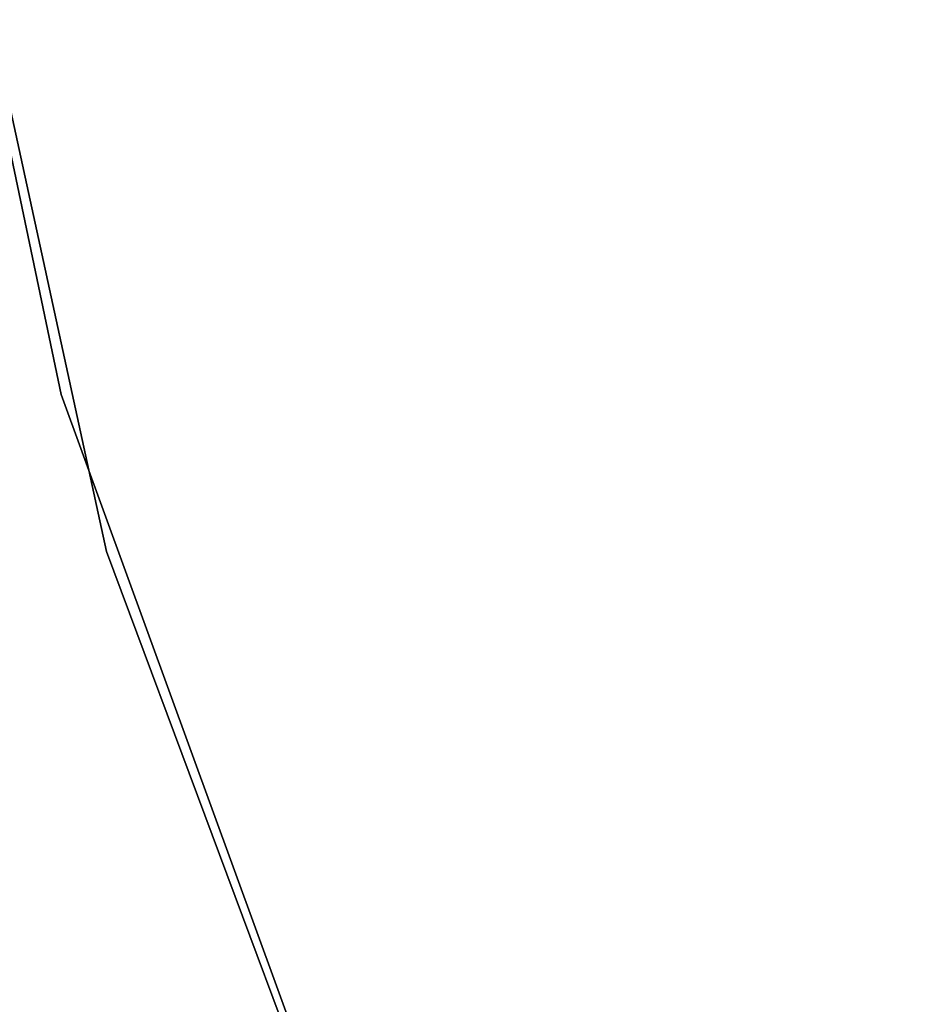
# Model space of a CAD drawing. Header units: millimetres. Extents: x 0.3 to 65.3, y -48.3 to 46.8.
# Tile 47 of 256: x 8.7 to 9.8, y -25 to -23.9. Entities that reach past the tile are written whole.
import ezdxf

# ---------------------------------------------------------------- set-up
doc = ezdxf.new("R2010")
doc.units = ezdxf.units.MM
doc.header["$LTSCALE"] = 25.4
doc.layers.get('0').update_dxf_attribs({"true_color": 0xff5454})

# ---------------------------------------------------------------- blocks, each defined once
blk = doc.blocks.new('NICO-9517.STL')
at = {"color": 7, "true_color": 0xffffff}
mesh = blk.add_polyface(dxfattribs=at)
corners = [(8.052870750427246, -20.80299949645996, 20.71141624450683), (8.784175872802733, -24.29418563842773, 18.01141929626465), (8.784175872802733, -24.29418563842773, 20.71141624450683), (8.052870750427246, -20.80299949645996, 18.01141929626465)]
mesh.append_faces([[corners[k] for k in face] for face in [(0, 1, 2), (1, 0, 3)]], dxfattribs={"vtx0": -1, "color": 7})
mesh = blk.add_polyface(dxfattribs=at)
corners = [(8.079577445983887, -20.99397468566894, 135.2114105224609), (8.837789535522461, -24.47941780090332, 132.5114135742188), (8.837789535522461, -24.47941780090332, 135.2114105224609), (8.079577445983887, -20.99397468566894, 132.5114135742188)]
mesh.append_faces([[corners[k] for k in face] for face in [(0, 1, 2), (1, 0, 3)]], dxfattribs={"vtx0": -1, "color": 7})
mesh = blk.add_polyface(dxfattribs=at)
corners = [(8.784175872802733, -24.29418563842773, 20.71141624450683), (10.00488471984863, -27.64576339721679, 18.01141929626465), (10.00488471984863, -27.64576339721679, 20.71141624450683), (8.784175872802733, -24.29418563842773, 18.01141929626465)]
mesh.append_faces([[corners[k] for k in face] for face in [(0, 1, 2), (1, 0, 3)]], dxfattribs={"vtx0": -1, "color": 7})
mesh = blk.add_polyface(dxfattribs=at)
corners = [(8.837789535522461, -24.47941780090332, 135.2114105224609), (10.08431434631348, -27.82147979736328, 132.5114135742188), (10.08431434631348, -27.82147979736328, 135.2114105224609), (8.837789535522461, -24.47941780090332, 132.5114135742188)]
mesh.append_faces([[corners[k] for k in face] for face in [(0, 1, 2), (1, 0, 3)]], dxfattribs={"vtx0": -1, "color": 7})

msp = doc.modelspace()

# ---------------------------------------------------------------- block references
at = {"color": 0}
msp.add_blockref('NICO-9517.STL', (0, 0), dxfattribs=at)

doc.saveas('drawing.dxf')
